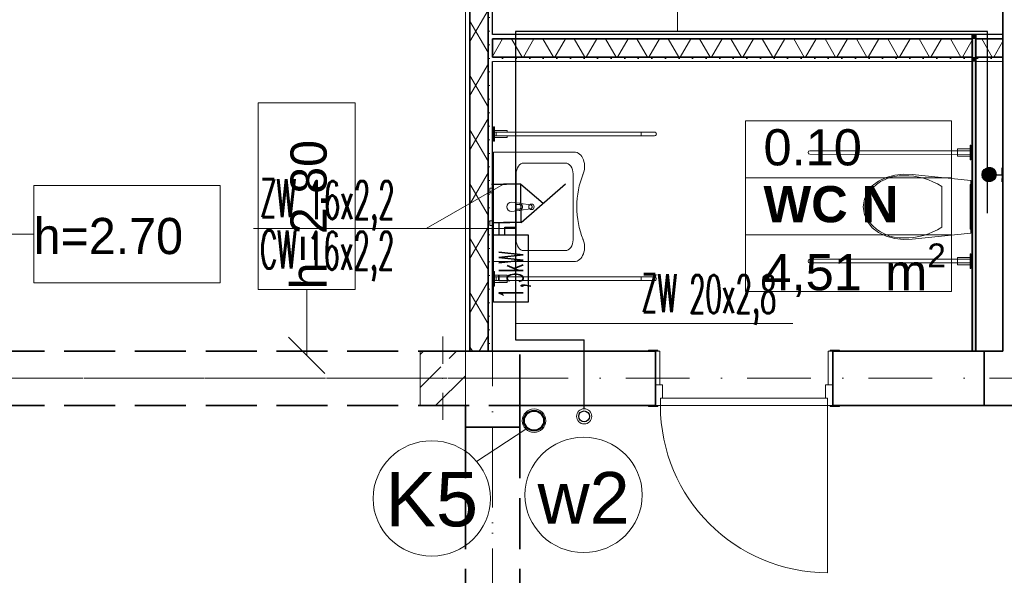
# Model space of a CAD drawing. Header units: millimetres. Extents: x -34676 to 172266, y 39940 to 476087.
# Tile 127 of 256: x 41355 to 46797, y 283434 to 286504. Entities that reach past the tile are written whole.
import ezdxf
from ezdxf.lldxf.tags import DXFTag

# ---------------------------------------------------------------- set-up
doc = ezdxf.new("R2010")
doc.units = ezdxf.units.MM
doc.header["$MEASUREMENT"] = 0
doc.linetypes.add('Krawędzie ukryte', pattern=[3.912222, 2.822222, -1.09])
doc.linetypes.add('Kropki i Kreski', pattern=[6.702778, 3.527778, -1.763889, 0, -1.411111])
for name, color, linetype in [('#IS_ armatura sanitar', 250, 'Continuous'), ('#podkład', 252, 'Continuous'), ('- strefy pomieszczeń', 7, 'Continuous'), ('BATERIA', 7, 'Continuous'), ('Drzwi Archicad', 7, 'Continuous'), ('IS_Text_Pion_Wodociag', 7, 'Continuous'), ('Konstrukcja - Belki', 7, 'Continuous'), ('Konstrukcja - Siatka mod', 7, 'Continuous'), ('Konstrukcja - Słupy', 7, 'Continuous'), ('Konstrukcja - Ściany działowe', 7, 'Continuous'), ('Konstrukcja - Ściany nośne wew..P', 7, 'Continuous'), ('Opisy - Etykiety', 7, 'Continuous'), ('Wnętrze - Wyposażenie', 7, 'Continuous')]:
    doc.layers.add(name, color=color, linetype=linetype)
for name, color, linetype, lineweight in [('#ks', 34, 'Continuous', 30), ('#woda', 4, 'Continuous', 18), ('imp_dach_Nr_pióra__7', 7, 'Continuous', 9)]:
    doc.layers.add(name, color=color, linetype=linetype, lineweight=lineweight)
for name, color, linetype, true_color in [('IS_Ciepła_woda', 1, 'DASHDOT', 0xff0000), ('IS_Opisy_działek_Wodociag', 7, 'SOLID', 0x000000), ('IS_Zimna_woda', 5, 'SOLID', 0x0000ff)]:
    doc.layers.add(name, color=color, linetype=linetype, true_color=true_color)
doc.styles.add('ROMANS', font='romans', dxfattribs={"width": 0.6})
doc.styles.get("Standard").update_dxf_attribs({"font": 'arial.ttf'})
doc.styles.add('STYL_AUTOMATYCZNY_1', font='arial.ttf')
doc.styles.add('STYL_AUTOMATYCZNY_2', font='arial.ttf')
doc.styles.add('STYL_AUTOMATYCZNY_5', font='arial.ttf')
tags = doc.linetypes.add('DASHDOT', pattern=[20, 10, -5, 0, -5]).pattern_tags.tags
tags[10:11] = [DXFTag(74, 4), DXFTag(75, 0), DXFTag(340, '0'), DXFTag(46, 0.0), DXFTag(50, 0.0), DXFTag(44, 0.0), DXFTag(45, 0.0)]
tags[8:9] = [DXFTag(74, 4), DXFTag(75, 0), DXFTag(340, '0'), DXFTag(46, 0.0), DXFTag(50, 0.0), DXFTag(44, 0.0), DXFTag(45, 0.0)]
tags[6:7] = [DXFTag(74, 4), DXFTag(75, 0), DXFTag(340, '0'), DXFTag(46, 0.0), DXFTag(50, 0.0), DXFTag(44, 0.0), DXFTag(45, 0.0)]
tags[4:5] = [DXFTag(74, 4), DXFTag(75, 0), DXFTag(340, '0'), DXFTag(46, 0.0), DXFTag(50, 0.0), DXFTag(44, 0.0), DXFTag(45, 0.0)]
tags = doc.linetypes.add('SOLID', pattern=[10, 10, 0]).pattern_tags.tags
tags[6:7] = [DXFTag(74, 4), DXFTag(75, 0), DXFTag(340, '0'), DXFTag(46, 0.0), DXFTag(50, 0.0), DXFTag(44, 0.0), DXFTag(45, 0.0)]
tags[4:5] = [DXFTag(74, 4), DXFTag(75, 0), DXFTag(340, '0'), DXFTag(46, 0.0), DXFTag(50, 0.0), DXFTag(44, 0.0), DXFTag(45, 0.0)]
pattern_1 = [(0, (-208051.03, 672090.37), (0, 75), [0, -75])]
pattern_2 = [(60, (-208051.03, 672090.37), (-129.90381, 75), []), (120, (-208051.03, 672090.37), (129.90381, 75), [])]

# ---------------------------------------------------------------- blocks, each defined once
blk = doc.blocks.new('ks')
at = {"layer": '#woda', "color": 7, "lineweight": 30}
for p, q in [((-16727.92, -26593.79), (-16751.19, -26573.79)), ((-16727.92, -26573.79), (-16739.55, -26583.79)), ((-16727.92, -26593.79), (-16727.92, -26573.79)), ((-16727.92, -26573.79), (-16718.81, -26573.79)), ((-16727.92, -26593.79), (-16718.79, -26593.79))]:
    blk.add_line(p, q, dxfattribs=at)
blk = doc.blocks.new('GHD')
at = {"layer": 'BATERIA', "lineweight": 30}
h = blk.add_hatch(dxfattribs=at)
h.set_pattern_fill('ANSI31')
h.set_pattern_definition([(45, (0, 0), (-0.088388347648, 0.088388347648), [])])
edge = h.paths.add_edge_path()
edge.add_arc((1097570.7, -765614.1), 39.1, 0, 360)
at = {"layer": 'BATERIA', "color": 7, "lineweight": 30}
for p, q in [((1097571.6, -765542.6), (1097532.8, -765542.1)), ((1097571.2, -765575.1), (1097571.6, -765542.6)), ((1097571.6, -765542.6), (1097610.4, -765543.1))]:
    blk.add_line(p, q, dxfattribs=at)
blk.add_circle((1097570.7, -765614.1), 39.1, dxfattribs=at)
blk = doc.blocks.new('UHYGFFFF')
at = {"layer": 'Konstrukcja - Słupy', "linetype": 'Continuous', "lineweight": 25}
h = blk.add_hatch(dxfattribs=at)
h.set_pattern_fill('Beton_zbrojony_0002', color=252, style=0, pattern_type=2)
h.set_pattern_definition([(45, (-208051.03, 672090.37), (-183.84776, 183.84776), []), (45, (-208142.95, 672182.3), (-183.84776, 183.84776), [195, -65])])
h.paths.add_polyline_path([(43427.6, 390512.8), (43427.6, 390812.8), (43177.6, 390812.8), (43177.6, 390512.8)])
at = {"layer": 'Konstrukcja - Ściany działowe', "linetype": 'Continuous', "lineweight": 13}
h = blk.add_hatch(dxfattribs=at)
h.set_pattern_fill('Izolacja_miękka_0002', color=252, style=0, pattern_type=2)
h.set_pattern_definition(pattern_2)
h.paths.add_polyline_path([(43552.6, 390812.6), (43552.6, 393458.4), (43452.6, 393458.4), (43452.6, 390812.6)])
h = blk.add_hatch(dxfattribs=at)
h.set_pattern_fill('Gips_0002', color=252, style=0, pattern_type=2)
h.set_pattern_definition(pattern_1)
h.paths.add_polyline_path([(43577.6, 390812.6), (43577.6, 393458.4), (43552.6, 393458.4), (43552.6, 390812.6)])
h = blk.add_hatch(dxfattribs=at)
h.set_pattern_fill('Izolacja_miękka_0002', color=252, style=0, pattern_type=2)
h.set_pattern_definition(pattern_2)
h.paths.add_polyline_path([(46227.6, 392537.6), (43577.6, 392537.6), (43577.6, 392437.6), (46227.6, 392437.6)])
for points in [[(46227.6, 392537.6), (46247.6, 392537.6), (46247.6, 392562.6), (46227.6, 392562.6)], [(46227.6, 392437.6), (46247.6, 392437.6), (46247.6, 392537.6), (46227.6, 392537.6)], [(46227.6, 392412.6), (46247.6, 392412.6), (46247.6, 392437.6), (46227.6, 392437.6)], [(46247.6, 390812.6), (46247.6, 392412.6), (46227.6, 392412.6), (46227.6, 390812.6)]]:
    blk.add_hatch(color=252, dxfattribs=at).paths.add_polyline_path(points)
h = blk.add_hatch(dxfattribs=at)
h.set_pattern_fill('Izolacja_miękka_0002', color=252, style=0, pattern_type=2)
h.set_pattern_definition(pattern_2)
h.paths.add_polyline_path([(46247.6, 392437.6), (46397.3, 392437.6), (46397.3, 392537.6), (46247.6, 392537.6)])
h = blk.add_hatch(dxfattribs=at)
h.set_pattern_fill('Gips_0002', color=252, style=0, pattern_type=2)
h.set_pattern_definition(pattern_1)
h.paths.add_polyline_path([(46227.6, 392437.6), (43577.6, 392437.6), (43577.6, 392412.6), (46227.6, 392412.6)])
h = blk.add_hatch(dxfattribs=at)
h.set_pattern_fill('Gips_0002', color=252, style=0, pattern_type=2)
h.set_pattern_definition(pattern_1)
h.paths.add_polyline_path([(46247.6, 392412.6), (46397.3, 392412.6), (46397.3, 392437.6), (46247.6, 392437.6)])
at = {"layer": '- strefy pomieszczeń', "color": 252, "linetype": 'Continuous', "lineweight": 13, "ltscale": 100}
for p, q in [((44974.9, 392084.8), (46114.1, 392084.8)), ((44974.9, 391770.5), (44974.9, 392084.8)), ((46114.1, 392084.8), (46114.1, 391770.5)), ((46114.1, 391770.5), (44974.9, 391770.5)), ((44974.9, 391770.5), (46114.1, 391770.5)), ((44974.9, 391456.2), (44974.9, 391770.5)), ((46114.1, 391770.5), (46114.1, 391456.2)), ((46114.1, 391456.2), (44974.9, 391456.2)), ((44974.9, 391456.2), (46114.1, 391456.2)), ((44974.9, 391142), (44974.9, 391456.2)), ((46114.1, 391456.2), (46114.1, 391142)), ((46114.1, 391142), (44974.9, 391142))]:
    blk.add_line(p, q, dxfattribs=at)
at = {"color": 252, "linetype": 'Continuous', "lineweight": 35, "ltscale": 100, "flags": 128}
for points in [[(46293.9, 390812.6), (45457.3, 390812.6)], [(45457.3, 390512.6), (45457.3, 390812.6)], [(45457.3, 390512.6), (46293.9, 390512.6)]]:
    blk.add_lwpolyline(points, dxfattribs=at)
at = {"layer": 'Drzwi Archicad', "color": 252, "linetype": 'Continuous', "lineweight": 13, "ltscale": 100}
for p, q in [((44490.3, 390818.6), (44440.3, 390818.6)), ((44440.3, 390818.6), (44440.3, 390812.6)), ((44440.3, 390812.6), (44490.3, 390812.6)), ((44502.3, 390812.6), (44477.3, 390812.6)), ((44477.3, 390812.6), (44477.3, 390627.6)), ((44490.3, 390812.6), (44490.3, 390818.6)), ((44502.3, 390627.6), (44502.3, 390812.6)), ((45457.3, 390812.6), (45432.3, 390812.6)), ((45432.3, 390812.6), (45432.3, 390627.6)), ((45494.3, 390818.6), (45444.3, 390818.6)), ((45444.3, 390818.6), (45444.3, 390812.6)), ((45444.3, 390812.6), (45494.3, 390812.6)), ((45457.3, 390627.6), (45457.3, 390812.6)), ((45494.3, 390812.6), (45494.3, 390818.6)), ((44477.3, 390627.6), (44502.3, 390627.6)), ((44477.3, 390512.6), (44477.3, 390627.6)), ((44477.3, 390627.6), (44517.3, 390627.6)), ((44517.3, 390627.6), (44517.3, 390552.6)), ((45417.3, 390552.6), (45417.3, 390627.6)), ((45417.3, 390627.6), (45457.3, 390627.6)), ((45432.3, 390627.6), (45457.3, 390627.6)), ((45457.3, 390627.6), (45457.3, 390512.6)), ((44517.3, 390552.6), (44505.3, 390552.6)), ((44505.3, 390552.6), (44505.3, 390512.6)), ((45429.3, 390552.6), (44505.3, 390552.6)), ((44505.3, 390552.6), (44505.3, 390512.6)), ((45429.3, 390552.6), (45417.3, 390552.6)), ((45429.3, 390512.6), (45429.3, 390552.6)), ((45429.3, 390512.6), (45429.3, 390552.6)), ((44490.3, 390512.6), (44440.3, 390512.6)), ((44440.3, 390512.6), (44440.3, 390506.6)), ((44440.3, 390506.6), (44490.3, 390506.6)), ((44505.3, 390512.6), (44477.3, 390512.6)), ((44490.3, 390506.6), (44490.3, 390512.6)), ((44505.3, 390512.6), (45429.3, 390512.6)), ((45429.3, 390512.6), (45429.3, 389588.6)), ((45457.3, 390512.6), (45429.3, 390512.6)), ((45494.3, 390512.6), (45444.3, 390512.6)), ((45444.3, 390512.6), (45444.3, 390506.6)), ((45444.3, 390506.6), (45494.3, 390506.6)), ((45494.3, 390506.6), (45494.3, 390512.6))]:
    blk.add_line(p, q, dxfattribs=at)
at = {"layer": 'Drzwi Archicad', "color": 252, "linetype": 'Continuous', "lineweight": 35, "ltscale": 100}
for p, q in [((44477.3, 390812.6), (44440.3, 390812.6)), ((44477.3, 390812.6), (44440.3, 390812.6)), ((44477.3, 390627.6), (44477.3, 390812.6)), ((44477.3, 390627.6), (44477.3, 390812.6)), ((45457.3, 390627.6), (45457.3, 390812.6)), ((45457.3, 390627.6), (45457.3, 390812.6)), ((45457.3, 390812.6), (45494.3, 390812.6)), ((45457.3, 390812.6), (45494.3, 390812.6)), ((44477.3, 390512.6), (44477.3, 390627.6)), ((44477.3, 390512.6), (44477.3, 390627.6)), ((45457.3, 390512.6), (45457.3, 390627.6)), ((45457.3, 390512.6), (45457.3, 390627.6)), ((44477.3, 390512.6), (44440.3, 390512.6)), ((44477.3, 390512.6), (44440.3, 390512.6)), ((45457.3, 390512.6), (45494.3, 390512.6)), ((45457.3, 390512.6), (45494.3, 390512.6))]:
    blk.add_line(p, q, dxfattribs=at)
at = {"layer": 'Drzwi Archicad', "color": 252, "linetype": 'Continuous', "lineweight": 13, "ltscale": 100}
blk.add_arc((45429.3, 390512.6), 924, 180, 270, dxfattribs=at)
at = {"layer": 'Konstrukcja - Belki', "color": 252, "linetype": 'Krawędzie ukryte', "lineweight": 35, "ltscale": 100}
for p, q in [((37297.6, 390812.6), (43727.6, 390812.6)), ((43727.6, 390512.6), (43727.6, 390812.6)), ((37297.6, 390512.6), (43727.6, 390512.6)), ((43427.6, 390392.6), (43427.6, 388452.5)), ((43427.6, 390392.6), (43727.6, 390392.6)), ((43727.6, 390392.6), (43727.6, 388452.5))]:
    blk.add_line(p, q, dxfattribs=at)
at = {"layer": 'Konstrukcja - Belki', "color": 252, "linetype": 'Kropki i Kreski', "lineweight": 13, "ltscale": 100}
for p, q in [((37297.6, 390662.6), (43727.6, 390662.6)), ((43577.6, 390392.6), (43577.6, 388452.5))]:
    blk.add_line(p, q, dxfattribs=at)
at = {"layer": 'Konstrukcja - Siatka mod', "color": 252, "linetype": 'Kropki i Kreski', "lineweight": 13, "ltscale": 100}
for p, q in [((43577.6, 381903.8), (43577.6, 398868.6)), ((20180, 390662.6), (49624.6, 390662.6))]:
    blk.add_line(p, q, dxfattribs=at)
at = {"layer": 'Konstrukcja - Słupy', "color": 252, "linetype": 'Continuous', "lineweight": 13, "ltscale": 100}
for p, q in [((43302.6, 390742.8), (43302.6, 390892.8)), ((43222.6, 390662.8), (43097.6, 390662.8)), ((43382.6, 390662.8), (43507.6, 390662.8)), ((43302.6, 390582.8), (43302.6, 390432.8))]:
    blk.add_line(p, q, dxfattribs=at)
at = {"layer": 'Konstrukcja - Słupy', "color": 252, "linetype": 'Continuous', "lineweight": 13, "ltscale": 100, "flags": 128}
blk.add_lwpolyline([(43427.6, 390512.8), (43427.6, 390812.8), (43177.6, 390812.8), (43177.6, 390512.8)], close=True, dxfattribs=at)
at = {"layer": 'Konstrukcja - Słupy', "color": 252, "linetype": 'Continuous', "lineweight": 13, "ltscale": 100}
blk.add_point((43302.6, 390662.8), dxfattribs=at)
at = {"layer": 'Konstrukcja - Ściany działowe', "color": 252, "linetype": 'Continuous', "lineweight": 35, "ltscale": 100}
for p, q in [((43452.6, 393458.4), (43452.6, 390812.6)), ((43552.6, 390812.6), (43552.6, 393458.4)), ((46227.6, 392537.6), (43577.6, 392537.6)), ((46227.6, 392562.6), (46227.6, 392537.6)), ((46227.6, 392562.6), (46227.6, 392537.6)), ((46227.6, 392537.6), (46227.6, 392437.6)), ((46227.6, 392537.6), (46227.6, 392437.6)), ((46247.6, 392537.6), (46247.6, 392562.6)), ((46247.6, 392537.6), (46247.6, 392562.6)), ((46397.3, 392537.6), (46247.6, 392537.6)), ((46247.6, 392437.6), (46247.6, 392537.6)), ((46247.6, 392437.6), (46247.6, 392537.6)), ((43577.6, 392437.6), (46227.6, 392437.6)), ((46227.6, 392437.6), (46227.6, 392412.6)), ((46227.6, 392437.6), (46227.6, 392412.6)), ((46247.6, 392412.6), (46247.6, 392437.6)), ((46247.6, 392437.6), (46397.3, 392437.6)), ((46247.6, 392412.6), (46247.6, 392437.6))]:
    blk.add_line(p, q, dxfattribs=at)
at = {"layer": 'Konstrukcja - Ściany działowe', "color": 252, "linetype": 'Continuous', "lineweight": 25, "ltscale": 100}
blk.add_line((46247.6, 392562.6), (46227.6, 392562.6), dxfattribs=at)
at = {"layer": 'Konstrukcja - Ściany działowe', "color": 252, "linetype": 'Continuous', "lineweight": 13, "ltscale": 100, "flags": 128}
for points in [[(43427.6, 393458.4), (43427.6, 390812.8)], [(46397.3, 392562.6), (46397.3, 392537.6)], [(43577.6, 392412.6), (46227.6, 392412.6)], [(46247.6, 392412.6), (46397.3, 392412.6)], [(43577.6, 390812.6), (43552.6, 390812.6)]]:
    blk.add_lwpolyline(points, dxfattribs=at)
at = {"layer": 'Konstrukcja - Ściany działowe', "color": 252, "linetype": 'Continuous', "lineweight": 25, "ltscale": 100, "flags": 128}
for points in [[(43577.6, 392562.6), (43577.6, 392708.6)], [(46397.3, 392562.6), (43577.6, 392562.6)], [(43577.6, 392437.6), (43577.6, 392537.6)], [(46397.3, 392437.6), (46397.3, 392412.6)], [(43577.6, 390812.6), (43577.6, 392412.6)], [(43452.6, 390812.6), (43427.6, 390812.6)]]:
    blk.add_lwpolyline(points, dxfattribs=at)
at = {"layer": 'Konstrukcja - Ściany działowe', "color": 252, "linetype": 'Continuous', "lineweight": 35, "ltscale": 100, "flags": 128}
for points in [[(43577.6, 392537.6), (43577.6, 392437.6)], [(46397.3, 392537.6), (46397.3, 392437.6)], [(46227.6, 392412.6), (46227.6, 390812.6)], [(46247.6, 390812.6), (46247.6, 392412.6)], [(43552.6, 390812.6), (43452.6, 390812.6)]]:
    blk.add_lwpolyline(points, dxfattribs=at)
at = {"layer": 'Konstrukcja - Ściany nośne wew..P', "color": 252, "linetype": 'Continuous', "lineweight": 35, "ltscale": 100}
for p, q in [((44477.3, 390812.6), (44440.3, 390812.6)), ((44477.3, 390627.6), (44477.3, 390812.6)), ((46293.9, 390812.6), (46293.9, 390512.6)), ((44477.3, 390512.6), (44477.3, 390627.6)), ((44477.3, 390512.6), (44440.3, 390512.6))]:
    blk.add_line(p, q, dxfattribs=at)
at = {"layer": 'Konstrukcja - Ściany nośne wew..P', "color": 252, "linetype": 'Continuous', "lineweight": 35, "ltscale": 100, "flags": 128}
for points in [[(46397.6, 392858.6), (46397.6, 390812.6)], [(43427.6, 390812.6), (43727.6, 390812.6)], [(44477.3, 390812.6), (43727.6, 390812.6)], [(46397.6, 390812.6), (46293.9, 390812.6)], [(43427.6, 390512.8), (43427.6, 390392.6)], [(43727.6, 390392.6), (43727.6, 390512.6)], [(43727.6, 390512.6), (44477.3, 390512.6)], [(46293.9, 390512.6), (46728.6, 390512.6)], [(43427.6, 390392.6), (43727.6, 390392.6)]]:
    blk.add_lwpolyline(points, dxfattribs=at)
at = {"layer": 'Opisy - Etykiety', "color": 252, "linetype": 'Continuous', "lineweight": 20, "ltscale": 100}
for p, q in [((42818.6, 392185.4), (42282.1, 392185.4)), ((42282.1, 392185.4), (42282.1, 391154)), ((42818.6, 391154), (42818.6, 392185.4)), ((42073.1, 391727.6), (41041.7, 391727.6)), ((41041.7, 391727.6), (41041.7, 391191.1)), ((42073.1, 391191.1), (42073.1, 391727.6)), ((40677.6, 391459.4), (41041.7, 391459.4)), ((41041.7, 391191.1), (42073.1, 391191.1)), ((42282.1, 391154), (42818.6, 391154)), ((42550.4, 390789.8), (42550.4, 391154)), ((42450.4, 390889.8), (42650.4, 390689.8))]:
    blk.add_line(p, q, dxfattribs=at)
at = {"layer": 'Wnętrze - Wyposażenie', "color": 252, "linetype": 'Continuous', "lineweight": 13, "ltscale": 100}
for p, q in [((44029, 391912.6), (43583.6, 391912.6)), ((43583.6, 391912.6), (43583.6, 391307.6)), ((43750.6, 391852.1), (43979.5, 391852.1)), ((43707.3, 391791.6), (43707.3, 391428.6)), ((44022.8, 391791.6), (44022.8, 391428.6)), ((46060.7, 391722.2), (46060.7, 391610.1)), ((43722, 391623.7), (43707.1, 391623.7)), ((43707.1, 391623.7), (43707.1, 391596.5)), ((43707.1, 391596.5), (43722, 391596.5)), ((46060.7, 391610.1), (46060.7, 391498.1)), ((43979.5, 391368.1), (43750.6, 391368.1)), ((43583.6, 391307.6), (44029, 391307.6))]:
    blk.add_line(p, q, dxfattribs=at)
at = {"layer": 'Wnętrze - Wyposażenie', "color": 252, "linetype": 'Continuous', "lineweight": 13, "ltscale": 100, "flags": 128}
for points in [[(43583.4, 391972.6), (43583.4, 392052.6)], [(43583.4, 392052.6), (43588.4, 392052.6)], [(43588.4, 392052.6), (43588.4, 391972.6)], [(43658.4, 392032.6), (43656.2, 392032.6), (43649.7, 392032.6), (43639.9, 392032.6), (43628.4, 392032.6), (43588.4, 392032.6)], [(44398.4, 392022.7), (43588.4, 392022.6)], [(43658.4, 392022.6), (43656.2, 392022.6), (43649.7, 392022.6), (43639.9, 392022.6), (43628.4, 392022.6), (43588.4, 392022.6)], [(43588.4, 392002.6), (43588.4, 392003.4), (43588.4, 392005.6), (43588.4, 392008.8), (43588.4, 392012.6), (43588.4, 392016.5), (43588.4, 392019.7), (43588.4, 392021.9), (43588.4, 392022.6)], [(44398.4, 392002.7), (43588.4, 392002.6)], [(43658.4, 392002.6), (43656.2, 392002.6), (43649.7, 392002.6), (43639.9, 392002.6), (43628.4, 392002.6), (43588.4, 392002.6)], [(43658.4, 391992.6), (43656.2, 391992.6), (43649.7, 391992.6), (43639.9, 391992.6), (43628.4, 391992.6), (43588.4, 391992.6)], [(43598.4, 392022.6), (43598.4, 392002.6)], [(43658.4, 392032.6), (43658.4, 392022.6)], [(44398.4, 392022.7), (43658.4, 392022.6)], [(44398.4, 392002.7), (43658.4, 392002.6)], [(43658.4, 392002.6), (43658.4, 391992.6)], [(44398.4, 392002.7), (44398.4, 392003.4), (44398.4, 392005.6), (44398.4, 392008.8), (44398.4, 392012.7), (44398.4, 392016.5), (44398.4, 392019.7), (44398.4, 392021.9), (44398.4, 392022.7)], [(44398.4, 392002.7), (44398.4, 392003.4), (44398.4, 392005.6), (44398.4, 392008.8), (44398.4, 392012.7), (44398.4, 392016.5), (44398.4, 392019.7), (44398.4, 392021.9), (44398.4, 392022.7)], [(44473.4, 392022.7), (44467.7, 392022.7), (44451.5, 392022.7), (44427.1, 392022.7), (44398.4, 392022.7)], [(44398.4, 392002.7), (44398.4, 392003.4), (44398.4, 392005.6), (44398.4, 392008.8), (44398.4, 392012.7), (44398.4, 392016.5), (44398.4, 392019.7), (44398.4, 392021.9), (44398.4, 392022.7)], [(44473.4, 392002.7), (44467.7, 392002.7), (44451.5, 392002.7), (44427.1, 392002.7), (44398.4, 392002.7)], [(44473.4, 392002.7), (44477.3, 392003.4), (44480.5, 392005.6), (44482.7, 392008.8), (44483.4, 392012.7), (44482.7, 392016.5), (44480.5, 392019.7), (44477.3, 392021.9), (44473.4, 392022.7)], [(43588.4, 391972.6), (43583.4, 391972.6)], [(43583.5, 391172.6), (43583.5, 391252.6)], [(43583.5, 391252.6), (43588.5, 391252.6)], [(43588.5, 391252.6), (43588.5, 391172.6)], [(43658.5, 391232.6), (43656.2, 391232.6), (43649.7, 391232.6), (43639.9, 391232.6), (43628.5, 391232.6), (43588.5, 391232.6)], [(43658.5, 391232.6), (43658.5, 391222.6)], [(44398.5, 391222.7), (43588.5, 391222.6)], [(43658.5, 391222.6), (43656.2, 391222.6), (43649.7, 391222.6), (43639.9, 391222.6), (43628.5, 391222.6), (43588.5, 391222.6)], [(43588.5, 391202.6), (43588.5, 391203.4), (43588.5, 391205.6), (43588.5, 391208.8), (43588.5, 391212.6), (43588.5, 391216.5), (43588.5, 391219.7), (43588.5, 391221.9), (43588.5, 391222.6)], [(44398.5, 391202.7), (43588.5, 391202.6)], [(43658.5, 391202.6), (43656.2, 391202.6), (43649.7, 391202.6), (43639.9, 391202.6), (43628.5, 391202.6), (43588.5, 391202.6)], [(43658.5, 391192.6), (43656.2, 391192.6), (43649.7, 391192.6), (43639.9, 391192.6), (43628.5, 391192.6), (43588.5, 391192.6)], [(43598.5, 391222.6), (43598.5, 391202.6)], [(44398.5, 391222.7), (43658.5, 391222.6)], [(44398.5, 391202.7), (43658.5, 391202.6)], [(43658.5, 391202.6), (43658.5, 391192.6)], [(44398.5, 391202.7), (44398.5, 391203.4), (44398.5, 391205.6), (44398.5, 391208.8), (44398.5, 391212.7), (44398.5, 391216.5), (44398.5, 391219.7), (44398.5, 391221.9), (44398.5, 391222.7)], [(44398.5, 391202.7), (44398.5, 391203.4), (44398.5, 391205.6), (44398.5, 391208.8), (44398.5, 391212.7), (44398.5, 391216.5), (44398.5, 391219.7), (44398.5, 391221.9), (44398.5, 391222.7)], [(44473.5, 391222.7), (44467.8, 391222.7), (44451.5, 391222.7), (44427.2, 391222.7), (44398.5, 391222.7)], [(44398.5, 391202.7), (44398.5, 391203.4), (44398.5, 391205.6), (44398.5, 391208.8), (44398.5, 391212.7), (44398.5, 391216.5), (44398.5, 391219.7), (44398.5, 391221.9), (44398.5, 391222.7)], [(44473.5, 391202.7), (44467.8, 391202.7), (44451.5, 391202.7), (44427.2, 391202.7), (44398.5, 391202.7)], [(44473.5, 391202.7), (44477.3, 391203.4), (44480.5, 391205.6), (44482.7, 391208.8), (44483.5, 391212.7), (44482.7, 391216.5), (44480.5, 391219.7), (44477.3, 391221.9), (44473.5, 391222.7)], [(43588.5, 391172.6), (43583.5, 391172.6)]]:
    blk.add_lwpolyline(points, dxfattribs=at)
for points in [[(46216.6, 391870.1), (46216.6, 391950.1), (46221.6, 391950.1), (46221.6, 391870.1)], [(46216.6, 391890.1), (46146.6, 391890.1), (46146.6, 391930.1), (46216.6, 391930.1)], [(45800, 391435.9), (45753.8, 391448.6), (45710.1, 391468.2), (45675.6, 391494.5), (45649, 391528.5), (45632.3, 391567.9), (45626.6, 391610.1), (45632.3, 391652.4), (45649, 391691.8), (45675.6, 391725.8), (45710.1, 391752.1), (45753.8, 391771.6), (45800, 391784.4), (45847.8, 391790), (45895.8, 391788.4), (46221.6, 391755.1), (46221.6, 391465.1), (45895.8, 391431.8), (45847.8, 391430.2)], [(46221.6, 391733.1), (46221.6, 391487.1), (46216.6, 391487.1), (46216.6, 391733.1)], [(43583.4, 391713.6), (43583.4, 391686.6), (43563.4, 391686.6), (43563.4, 391713.6)], [(43583.4, 391533.6), (43583.4, 391506.6), (43563.4, 391506.6), (43563.4, 391533.6)], [(46216.6, 391270.1), (46216.6, 391350.1), (46221.6, 391350.1), (46221.6, 391270.1)], [(46216.6, 391290.1), (46146.6, 391290.1), (46146.6, 391330.1), (46216.6, 391330.1)]]:
    blk.add_lwpolyline(points, close=True, dxfattribs=at)
for points in [[(46216.6, 391900.1), (46216.6, 391920.1), (45331.6, 391920.2, 1), (45331.6, 391900.2)], [(43682.2, 391635.1), (43724.2, 391631.1, -0.12102), (43733.7, 391627.9), (43786.6, 391621.2, -0.882566), (43786.6, 391599), (43733.7, 391592.4, -0.12102), (43724.2, 391589.1), (43682.2, 391585.1, -1)], [(46216.6, 391300.1), (46216.6, 391320.1), (45331.6, 391320.2, 1), (45331.6, 391300.2)]]:
    blk.add_lwpolyline(points, format="xyb", close=True, dxfattribs=at)
at = {"layer": 'Wnętrze - Wyposażenie', "color": 252, "linetype": 'Continuous', "lineweight": 13, "ltscale": 100}
blk.add_circle((43792.7, 391610.1), 15, dxfattribs=at)
for centre, radius, start, end in [((43722, 391610.1), 13.6, 270, 90), ((43722.3, 391610.1), 21.1, 302.771, 57.229)]:
    blk.add_arc(centre, radius, start, end, dxfattribs=at)
for centre, major_axis, ratio, start_param, end_param in [((44029, 391832.4), (0, 80.3), 0.715611, 4.135517, 6.283185), ((43751.6, 391790.3), (0, 61.8), 0.715611, 0.021486, 1.549311), ((43978.5, 391790.3), (0, 61.8), 0.715611, 4.733875, 6.2617), ((44301.4, 391610.1), (0, 360.6), 0.715611, 1.043348, 2.094784), ((45838.3, 391518.1), (0, 264.2), 0.904427, 6.227458, 7.128046), ((45860.9, 391344.7), (0, 437.4), 0.904427, 5.753783, 6.306803), ((45763.5, 391609.3), (0, 142.5), 0.904427, 0.938292, 1.564935), ((45763.5, 391611), (0, 142.5), 0.904427, 1.576657, 2.203301), ((45838.3, 391702.2), (0, 264.2), 0.904427, 2.296735, 3.197324), ((45860.9, 391875.6), (0, 437.4), 0.904427, 3.117977, 3.670997), ((43751.6, 391430), (0, 61.8), 0.715611, 1.592282, 3.120107), ((43978.5, 391430), (0, 61.8), 0.715611, 3.163078, 4.690903), ((44029, 391387.9), (0, 80.3), 0.715611, 3.141593, 5.289261)]:
    blk.add_ellipse(centre, major_axis=major_axis, ratio=ratio, start_param=start_param, end_param=end_param, dxfattribs=at)
at = {"layer": '- strefy pomieszczeń', "color": 252, "linetype": 'Continuous', "lineweight": 13, "char_height": 200, "attachment_point": 1}
for s, insert, style in [('\\A1;{\\pql;\\pt0,100;\\fArial|b0|i0|c238|p0;\\W1.000000;0.10\\fArial|b0|i0|c238|p0;\\W1.000000;\\A1{\\H.66x;\\S^  ;}\\fArial|b0|i0|c238|p0;\\W1.000000;\\fArial|b0|i0|c238|p0;\\W1.000000;\\A1{\\H.66x;\\S^  ;}}', (45074.9, 392039.1), 'STYL_AUTOMATYCZNY_1'), ('\\A1;{\\pql;\\pt0,100;\\fArial|b1|i0|c238|p0;\\W1.000000;WC N\\fArial|b1|i0|c238|p0;\\W1.000000;\\A1{\\H.66x;\\S^  ;}\\fArial|b1|i0|c238|p0;\\W1.000000;\\fArial|b1|i0|c238|p0;\\W1.000000;\\A1{\\H.66x;\\S^  ;}}', (45074.9, 391724.8), 'STYL_AUTOMATYCZNY_2'), ('\\A1;{\\pql;\\pt0,100;\\fArial|b0|i0|c238|p0;\\W1.000000;4,51\\fArial|b0|i0|c238|p0;\\W1.000000;\\A1{\\H.66x;\\S^  ;}\\fArial|b0|i0|c238|p0;\\W1.000000; m\\fArial|b0|i0|c238|p0;\\W1.000000;\\A1{\\H.66x;\\S2^  ;}}', (45074.9, 391407.7), 'STYL_AUTOMATYCZNY_1')]:
    blk.add_mtext(s, dxfattribs=dict(at, insert=insert, style=style))
at = {"layer": 'Opisy - Etykiety', "color": 252, "linetype": 'Continuous', "lineweight": 20, "insert": (42562.3, 391154), "char_height": 200, "attachment_point": 4, "rotation": 90, "style": 'STYL_AUTOMATYCZNY_5'}
blk.add_mtext('\\A1;{\\pql;\\fGeneva|b0|i0|c0|p0;\\W1.000000;h=\\fGeneva CE|b0|i0|c0|p0;\\W1.000000;2.\\fGeneva CE|b0|i0|c0|p0;\\W1.000000;8\\fGeneva CE|b0|i0|c0|p0;\\W1.000000;0}', dxfattribs=at)
at = {"layer": 'Opisy - Etykiety', "color": 252, "linetype": 'Continuous', "lineweight": 20, "insert": (41041.7, 391447.4), "char_height": 200, "attachment_point": 4, "style": 'STYL_AUTOMATYCZNY_5'}
blk.add_mtext('\\A1;{\\pql;\\fGeneva|b0|i0|c0|p0;\\W1.000000;h=\\fGeneva CE|b0|i0|c0|p0;\\W1.000000;2.\\fGeneva CE|b0|i0|c0|p0;\\W1.000000;7\\fGeneva CE|b0|i0|c0|p0;\\W1.000000;0}', dxfattribs=at)

msp = doc.modelspace()

# ---------------------------------------------------------------- linework, layer by layer
at = {"layer": '#ks', "color": 202, "lineweight": 30}
msp.add_lwpolyline([(43974.2, 284944.3), (43974.2, 285315.5), (44166.2, 285315.5), (44166.2, 284944.3)], close=True, dxfattribs=at)
at = {"layer": '#ks', "color": 34, "lineweight": 0}
msp.add_circle((44197.7, 284288.8), 65, dxfattribs=at)
msp.add_circle((44197.7, 284288.8), 65, dxfattribs=at)
msp.add_circle((44197.7, 284288.8), 65, dxfattribs=at)
msp.add_circle((44197.7, 284288.8), 65, dxfattribs=at)
at = {"layer": '#ks', "color": 34, "lineweight": 40}
msp.add_circle((44197.7, 284288.8), 55, dxfattribs=at)
msp.add_circle((44197.7, 284288.8), 55, dxfattribs=at)
msp.add_circle((44197.7, 284288.8), 55, dxfattribs=at)
msp.add_circle((44197.7, 284288.8), 55, dxfattribs=at)
at = {"layer": '#woda', "color": 4, "lineweight": 5}
msp.add_circle((44474.8, 284312.7), 42, dxfattribs=at)
at = {"layer": '#woda', "color": 4, "lineweight": 30}
msp.add_circle((44474.8, 284312.7), 30, dxfattribs=at)
at = {"layer": 'IS_Ciepła_woda', "color": 1, "lineweight": 30, "ltscale": 20}
for p, q in [((43974.5, 285384.3), (44064.7, 285384.3)), ((44004, 285384.3), (44004, 285315.5))]:
    msp.add_line(p, q, dxfattribs=at)
at = {"layer": 'IS_Opisy_działek_Wodociag', "color": 7, "lineweight": 13, "ltscale": 10}
for p, q in [((44990.9, 286439.5), (44990.9, 287714.6)), ((44029.1, 285595.3), (43602.1, 285350.2)), ((42646.6, 285350.2), (44094.8, 285350.2)), ((44094.8, 284826), (45628, 284826))]:
    msp.add_line(p, q, dxfattribs=at)
at = {"layer": 'IS_Text_Pion_Wodociag', "color": 7, "linetype": 'SOLID', "lineweight": 18, "ltscale": 10}
msp.add_line((44152.3, 284242.3), (43880.3, 284064.1), dxfattribs=at)
for centre in [(43632.3, 283859), (44471.8, 283878.7)]:
    msp.add_ellipse(centre, major_axis=(324, 0), ratio=0.983333, dxfattribs=at)
at = {"layer": 'IS_Zimna_woda', "color": 4, "lineweight": 30, "ltscale": 10}
for p, q in [((46703.5, 286439.5), (44094.8, 286439.5)), ((44094.8, 286439.5), (44094.8, 284735)), ((46703.5, 285435.2), (46703.5, 286439.5)), ((43962.3, 285595.4), (44045.6, 285595.4)), ((44036, 285315.5), (44036, 285357.5)), ((44036, 285357.5), (44094.8, 285357.5)), ((44094.8, 284735), (44474.8, 284735)), ((44474.8, 284353.2), (44474.8, 284735))]:
    msp.add_line(p, q, dxfattribs=at)

# ---------------------------------------------------------------- block references
at = {"layer": '#IS_ armatura sanitar', "lineweight": 30, "xscale": -10.56000000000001, "yscale": 10.56, "zscale": 10.56, "rotation": 0.2217587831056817}
msp.add_blockref('ks', (-133606.3, 565529.1), dxfattribs=at)
at = {"layer": '#podkład'}
msp.add_blockref('UHYGFFFF', (390.9, -106139.9), dxfattribs=at)
at = {"layer": 'imp_dach_Nr_pióra__7', "color": 7, "rotation": 270}
msp.add_blockref('GHD', (812326.8, 1383219.1), dxfattribs=at)

# ---------------------------------------------------------------- texts
at = {"layer": '#ks', "color": 202, "lineweight": 30, "style": 'ROMANS', "width": 0.5}
msp.add_text('1,5kW', height=134.4, rotation=90, dxfattribs=at).set_placement((44138.5, 284962.6))
at = {"layer": 'IS_Opisy_działek_Wodociag', "color": 7, "lineweight": 13, "ltscale": 10, "style": 'ROMANS', "width": 0.5}
for s, p in [('ZW', (42684.3, 285413.2)), ('16x2,2', (42946.2, 285402.9)), ('CW', (42684.1, 285130)), ('16x2,2', (42944.1, 285122.9)), ('ZW', (44791.1, 284889.1)), ('20x2,8', (45055.5, 284882.8))]:
    msp.add_text(s, height=210, dxfattribs=at).set_placement(p)
at = {"layer": 'IS_Text_Pion_Wodociag', "color": 7, "linetype": 'SOLID', "lineweight": 18, "ltscale": 10, "attachment_point": 8}
for s, insert, char_height in [('K5', (43632.3, 283700.5), 300), ('\\fArial|b0|i0;w2', (44471.8, 283720.1), 285.12)]:
    msp.add_mtext(s, dxfattribs=dict(at, insert=insert, char_height=char_height))

doc.saveas('drawing.dxf')
